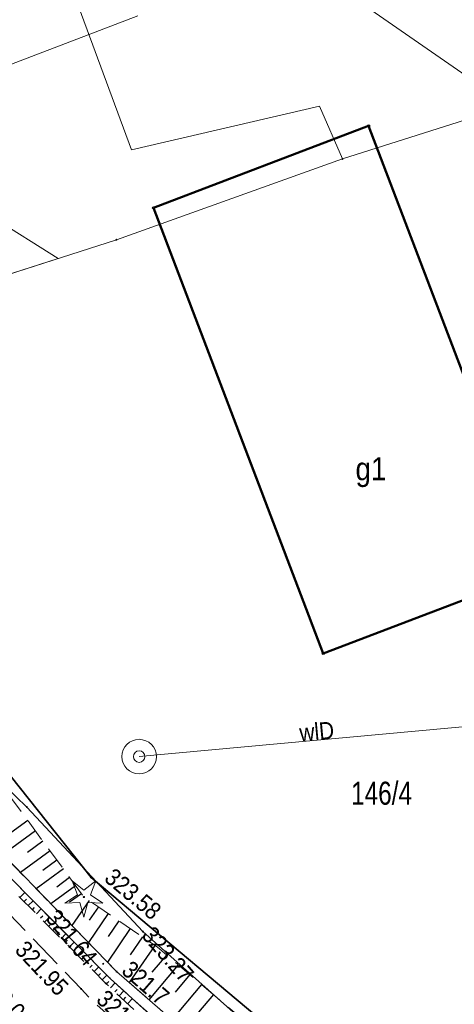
# Model space of a CAD drawing. Header units: metres. Extents: x 7423100 to 7431699, y 5527887 to 5533362.
# Tile 69 of 114: x 7428506 to 7428525, y 5529764 to 5529807. Entities that reach past the tile are written whole.
import ezdxf
from ezdxf.enums import TextEntityAlignment as Align

# ---------------------------------------------------------------- set-up
doc = ezdxf.new("R2010")
doc.units = ezdxf.units.M
doc.header["$MEASUREMENT"] = 0
for name, pattern in [('1.0_0.5', [1.5, 1, -0.5]), ('1.5_0.5', [2, 1.5, -0.5]), ('219-500', [0])]:
    doc.linetypes.add(name, pattern=pattern)
doc.layers.get('0').update_dxf_attribs({"color": 2, "linetype": 'CONTINUOUS', "lineweight": 5})
for name, color, linetype in [('000 Inne (niezydentyfikowane)', 7, 'CONTINUOUS'), ('203-punkt graniczny', 7, 'CONTINUOUS'), ('211-numer działki ewidencyjnej', 7, 'CONTINUOUS'), ('217-kontur klasyfikacyjny', 7, 'CONTINUOUS'), ('218-kontur użytku gruntowego', 7, 'CONTINUOUS'), ('219-działka ewidencyjna', 7, 'CONTINUOUS'), ('312-budynek ewidencyjny', 7, 'CONTINUOUS'), ('312-oznaczenie budynku ewidencyjnego-Atr117', 7, 'CONTINUOUS'), ('drzewo iglaste', 7, 'CONTINUOUS'), ('jezdnia', 7, 'CONTINUOUS'), ('ogrodzenie trwałe', 7, 'CONTINUOUS'), ('pikieta naturalna', 7, 'CONTINUOUS'), ('pikieta naturalna-Atr2', 7, 'CONTINUOUS'), ('pikieta sztuczna', 7, 'CONTINUOUS'), ('pikieta sztuczna-Atr2', 7, 'CONTINUOUS'), ('przewód wodociągowy', 7, 'CONTINUOUS'), ('przewód wodociągowy-Atr1', 7, 'CONTINUOUS'), ('Punkt budynku', 7, 'CONTINUOUS'), ('rów przydrożny (poligon)', 7, 'CONTINUOUS'), ('skarpa nieumocniona', 7, 'CONTINUOUS'), ('studnia zwykła', 7, 'CONTINUOUS')]:
    doc.layers.add(name, color=color, linetype=linetype)
doc.styles.get("Standard").update_dxf_attribs({"font": 'Working1250.shx', "width": 0.75})
doc.linetypes.add('902-500', pattern='A,3.75,0,[1,ksztalty.shx,S=0.5,R=0,X=0,Y=0],3.75', length=7.5)

# ---------------------------------------------------------------- blocks, each defined once
blk = doc.blocks.new('PUNKTBUD')
at = {"color": 0}
blk.add_circle((0, 0), 0.045, dxfattribs=at)
blk = doc.blocks.new('203')
at = {"linetype": 'Continuous', "lineweight": 0}
h = blk.add_hatch(color=0, dxfattribs=at)
edge = h.paths.add_edge_path()
edge.add_arc((0, 0), 0.045, 0, 360)
blk = doc.blocks.new('OP011')
at = {"linetype": 'Continuous', "lineweight": 13}
h = blk.add_hatch(color=0, dxfattribs=at)
edge = h.paths.add_edge_path()
edge.add_arc((0, 0), 0.05, 0, 360)
at = {"color": 0, "linetype": 'Continuous', "lineweight": 13}
for p, q in [((-0.283, 0.093), (-0.512, 0.706)), ((-0.512, 0.706), (0, 0.299)), ((0, 0.299), (0.512, 0.706)), ((0.512, 0.706), (0.283, 0.093)), ((-0.828, -0.268), (-0.283, 0.093)), ((0.283, 0.093), (0.828, -0.268)), ((-0.175, -0.24), (-0.828, -0.268)), ((0, -0.87), (-0.175, -0.24)), ((0.175, -0.24), (0, -0.87)), ((0.828, -0.268), (0.175, -0.24))]:
    blk.add_line(p, q, dxfattribs=at)
blk = doc.blocks.new('PW01')
at = {"linetype": 'Continuous', "lineweight": 13}
h = blk.add_hatch(color=0, dxfattribs=at)
edge = h.paths.add_edge_path()
edge.add_arc((0, 0), 0.045, 0, 360)
blk = doc.blocks.new('US13')
at = {"color": 0, "linetype": 'Continuous', "lineweight": 13}
for radius in [0.75, 0.25]:
    blk.add_circle((0, 0), radius, dxfattribs=at)

msp = doc.modelspace()

# ---------------------------------------------------------------- linework, layer by layer
at = {"layer": '000 Inne (niezydentyfikowane)', "color": 7, "linetype": 'Continuous', "lineweight": 25, "flags": 128}
for points in [[(7428506.19, 5529772.14), (7428505.45, 5529771.6)], [(7428506.52, 5529771.68), (7428505.12, 5529770.65)], [(7428507.16, 5529770.82), (7428505.87, 5529769.87)], [(7428506.85, 5529771.24), (7428506.18, 5529770.75)], [(7428507.45, 5529770.41), (7428506.84, 5529769.96)], [(7428507.74, 5529770.03), (7428506.56, 5529769.16)], [(7428508.01, 5529769.66), (7428507.45, 5529769.24)], [(7428508.27, 5529769.3), (7428507.19, 5529768.51)], [(7428505.85, 5529768.79), (7428506.06, 5529769.01)], [(7428506.03, 5529768.61), (7428506.14, 5529768.72)], [(7428508.53, 5529768.95), (7428508.01, 5529768.58)], [(7428506.21, 5529768.44), (7428506.42, 5529768.65)], [(7428506.39, 5529768.26), (7428506.49, 5529768.36)], [(7428506.57, 5529768.08), (7428506.78, 5529768.29)], [(7428508.86, 5529768.66), (7428508.11, 5529767.57)], [(7428509.26, 5529768.38), (7428508.86, 5529767.8)], [(7428506.75, 5529767.9), (7428506.85, 5529768)], [(7428506.92, 5529767.72), (7428507.13, 5529767.93)], [(7428509.69, 5529768.09), (7428508.83, 5529766.83)], [(7428507.1, 5529767.54), (7428507.21, 5529767.65)], [(7428507.28, 5529767.36), (7428507.49, 5529767.57)], [(7428510.64, 5529767.44), (7428509.65, 5529765.98)], [(7428510.15, 5529767.77), (7428509.69, 5529767.1)], [(7428507.46, 5529767.18), (7428507.56, 5529767.29)], [(7428507.64, 5529767), (7428507.85, 5529767.21)], [(7428511.17, 5529767.08), (7428510.64, 5529766.3)], [(7428507.82, 5529766.82), (7428507.92, 5529766.93)], [(7428508, 5529766.65), (7428508.2, 5529766.85)], [(7428508.18, 5529766.47), (7428508.28, 5529766.57)], [(7428511.71, 5529766.71), (7428510.6, 5529765.09)], [(7428508.35, 5529766.29), (7428508.56, 5529766.49)], [(7428508.53, 5529766.11), (7428508.64, 5529766.21)], [(7428508.71, 5529765.93), (7428508.92, 5529766.14)], [(7428512.22, 5529766.29), (7428511.58, 5529765.54)], [(7428508.89, 5529765.75), (7428508.99, 5529765.85)], [(7428509.07, 5529765.57), (7428509.28, 5529765.78)], [(7428512.72, 5529765.87), (7428511.45, 5529764.35)], [(7428509.25, 5529765.39), (7428509.35, 5529765.49)], [(7428509.43, 5529765.21), (7428509.63, 5529765.42)], [(7428513.23, 5529765.44), (7428512.59, 5529764.68)], [(7428509.61, 5529765.04), (7428509.71, 5529765.14)], [(7428509.79, 5529764.86), (7428509.99, 5529765.08)], [(7428513.74, 5529765.01), (7428512.45, 5529763.48)], [(7428509.98, 5529764.69), (7428510.08, 5529764.8)], [(7428510.16, 5529764.52), (7428510.37, 5529764.74)], [(7428510.35, 5529764.35), (7428510.45, 5529764.46)], [(7428510.53, 5529764.17), (7428510.74, 5529764.4)], [(7428514.26, 5529764.57), (7428513.61, 5529763.81)]]:
    msp.add_lwpolyline(points, dxfattribs=at)
at = {"layer": '217-kontur klasyfikacyjny', "color": 92, "linetype": 'Continuous', "lineweight": 18, "flags": 128}
for points in [[(7428499.92, 5529778.73), (7428506.15, 5529772.72)], [(7428506.15, 5529772.72), (7428511.19, 5529767.31)], [(7428511.19, 5529767.31), (7428522.14, 5529757.54)]]:
    msp.add_lwpolyline(points, dxfattribs=at)
at = {"layer": '218-kontur użytku gruntowego', "color": 3, "linetype": 'Continuous', "lineweight": 18, "flags": 128}
for points in [[(7428510.7, 5529801.26), (7428505.96, 5529814.09)], [(7428505.96, 5529814.09), (7428510.7, 5529801.26)], [(7428541.15, 5529807.62), (7428519.86, 5529800.87)], [(7428519.86, 5529800.87), (7428541.15, 5529807.62)], [(7428518.86, 5529803.16), (7428510.7, 5529801.26)], [(7428510.7, 5529801.26), (7428518.86, 5529803.16)], [(7428519.86, 5529800.87), (7428518.86, 5529803.16)], [(7428518.86, 5529803.16), (7428519.86, 5529800.87)], [(7428498.94, 5529801.93), (7428507.51, 5529796.55)], [(7428507.51, 5529796.55), (7428498.94, 5529801.93)], [(7428507.51, 5529796.55), (7428491.13, 5529791.29)], [(7428491.13, 5529791.29), (7428507.51, 5529796.55)], [(7428499.92, 5529778.73), (7428506.15, 5529772.72)], [(7428506.15, 5529772.72), (7428499.92, 5529778.73)], [(7428506.15, 5529772.72), (7428511.19, 5529767.31)], [(7428511.19, 5529767.31), (7428506.15, 5529772.72)], [(7428511.19, 5529767.31), (7428522.14, 5529757.54)], [(7428522.14, 5529757.54), (7428511.19, 5529767.31)]]:
    msp.add_lwpolyline(points, dxfattribs=at)
at = {"layer": '219-działka ewidencyjna', "color": 7, "linetype": '219-500', "lineweight": 18, "flags": 128}
for points in [[(7428541.15, 5529807.62), (7428519.86, 5529800.87)], [(7428519.86, 5529800.87), (7428510.04, 5529797.36)], [(7428491.13, 5529791.29), (7428510.04, 5529797.36)], [(7428499.92, 5529778.73), (7428506.15, 5529772.72)], [(7428506.15, 5529772.72), (7428511.19, 5529767.31)], [(7428511.19, 5529767.31), (7428522.14, 5529757.54)]]:
    msp.add_lwpolyline(points, dxfattribs=at)
at = {"layer": '312-budynek ewidencyjny', "color": 7, "linetype": 'Continuous', "lineweight": 50, "flags": 128}
for points in [[(7428511.65, 5529798.74), (7428521, 5529802.3)], [(7428521, 5529802.3), (7428528.38, 5529782.95)], [(7428519.03, 5529779.39), (7428511.65, 5529798.74)], [(7428528.38, 5529782.95), (7428519.03, 5529779.39)]]:
    msp.add_lwpolyline(points, dxfattribs=at)
at = {"layer": 'jezdnia', "color": 7, "linetype": '1.5_0.5', "lineweight": 18, "flags": 128}
msp.add_lwpolyline([(7428221.83, 5529859.06), (7428239.01, 5529858.99), (7428253.99, 5529859.72), (7428265.5, 5529861.38), (7428277.07, 5529864.16), (7428290.89, 5529868.45), (7428293.04, 5529869.14), (7428301.52, 5529872.2), (7428305.2, 5529873.39), (7428319.44, 5529878.5), (7428323.86, 5529880.14), (7428324.34, 5529880.3), (7428330.88, 5529882.74), (7428336.72, 5529884.92), (7428348.06, 5529889.26), (7428353.21, 5529891.27), (7428358.72, 5529893.44), (7428359.2, 5529893.62), (7428361.94, 5529894.59), (7428364.19, 5529895.48), (7428367.64, 5529896.72), (7428367.76, 5529896.77), (7428369.58, 5529897.36), (7428371.59, 5529897.9), (7428373.73, 5529898.2), (7428374.85, 5529898.28), (7428379.02, 5529898.38), (7428384.43, 5529897.17), (7428385.91, 5529896.51), (7428388.14, 5529895.35), (7428393.51, 5529891.28), (7428396.88, 5529888.25), (7428397.86, 5529887.39), (7428401.43, 5529883.89), (7428407.74, 5529877.22), (7428418.24, 5529866.24), (7428419.85, 5529864.67), (7428434.95, 5529848.69), (7428441.23, 5529841.92), (7428448.8, 5529833.69), (7428450.49, 5529831.91), (7428453.64, 5529828.57), (7428454.65, 5529827.58), (7428459.37, 5529822.34), (7428460.98, 5529820.46), (7428466.65, 5529813.7), (7428470.5, 5529808.88), (7428472.55, 5529806.11), (7428477.96, 5529798.88), (7428482.92, 5529791.15), (7428490.64, 5529780.36), (7428494.03, 5529775.87), (7428495.95, 5529773.69), (7428496.57, 5529772.97), (7428506.18, 5529762.68), (7428508.88, 5529760.02), (7428509.44, 5529759.49), (7428516.17, 5529753.72), (7428517.86, 5529756.43), (7428508.93, 5529764.36), (7428508.51, 5529764.82), (7428501.24, 5529772.39), (7428498.58, 5529775.4), (7428493.99, 5529780.96), (7428492.62, 5529782.91), (7428488.13, 5529789.16), (7428484.36, 5529794.99), (7428480.77, 5529800.33), (7428477.81, 5529804.71), (7428476.28, 5529806.55), (7428472.92, 5529810.96), (7428466.26, 5529819.2), (7428463.25, 5529822.65), (7428457.48, 5529829.22), (7428457.05, 5529829.55), (7428452.08, 5529834.78), (7428451.46, 5529835.46), (7428443.33, 5529844.29), (7428436.82, 5529851.12), (7428422, 5529867), (7428420.84, 5529868.25), (7428409.85, 5529879.75), (7428403.88, 5529885.97), (7428400, 5529889.93), (7428396.76, 5529892.82), (7428389.77, 5529898.14), (7428386.69, 5529899.7), (7428385.47, 5529900.18), (7428382.32, 5529901.02), (7428379.16, 5529901.53), (7428374.97, 5529901.48), (7428372.62, 5529901.33), (7428366.07, 5529899.61), (7428362.9, 5529898.41), (7428358.21, 5529896.52), (7428351.07, 5529893.84), (7428338.83, 5529889.13), (7428334.61, 5529887.52), (7428329.48, 5529885.6), (7428320.54, 5529882.15), (7428318.17, 5529881.45), (7428299.73, 5529874.9), (7428291.96, 5529872.07), (7428289.64, 5529871.33), (7428276.2, 5529867.26), (7428264.83, 5529864.54), (7428254.09, 5529862.97), (7428238.54, 5529862.2), (7428222.08, 5529862.32)], close=True, dxfattribs=at)
at = {"layer": 'ogrodzenie trwałe', "color": 7, "linetype": '902-500', "lineweight": 35, "flags": 128}
msp.add_lwpolyline([(7428520.82, 5529759.69), (7428508.94, 5529769.66), (7428504.3, 5529775.5), (7428501.4, 5529778.66), (7428497.56, 5529783.94), (7428496.53, 5529785.4)], dxfattribs=at)
at = {"layer": 'przewód wodociągowy', "color": 5, "linetype": 'Continuous', "lineweight": 18, "flags": 128}
for points in [[(7428510.97, 5529807.09), (7428489.64, 5529798.93), (7428470.66, 5529825.32)], [(7428463.33, 5529689.8), (7428462.27, 5529698.28), (7428464.95, 5529699.18), (7428478.58, 5529702.72), (7428486.48, 5529706.15), (7428489.15, 5529707.23), (7428513.58, 5529716.21), (7428515.15, 5529716.84), (7428520.47, 5529718.81), (7428540.69, 5529728.95), (7428547.73, 5529735.04), (7428548.93, 5529738.18), (7428546.39, 5529741.96), (7428544.98, 5529744.06), (7428539.39, 5529752.37), (7428539.01, 5529754.97), (7428556.37, 5529762.42), (7428548.02, 5529788.21), (7428540.04, 5529794.81), (7428538.21, 5529796.23), (7428529.76, 5529801.35), (7428519.03, 5529808.8)], [(7428511.03, 5529774.91), (7428529.18, 5529776.58)]]:
    msp.add_lwpolyline(points, dxfattribs=at)
at = {"layer": 'rów przydrożny (poligon)', "color": 7, "linetype": 'Continuous', "lineweight": 18, "flags": 128}
msp.add_lwpolyline([(7428489.69, 5529790.22), (7428493.59, 5529783.8), (7428495.17, 5529781.88), (7428502.05, 5529773.04), (7428509.79, 5529765.26), (7428518.52, 5529757.34), (7428518.86, 5529757.9), (7428510.05, 5529765.57), (7428502.46, 5529773.39), (7428498.59, 5529778.32), (7428495.71, 5529782.31), (7428494.22, 5529784.23), (7428486.58, 5529796.26), (7428485.99, 5529795.87)], close=True, dxfattribs=at)
at = {"layer": 'skarpa nieumocniona', "color": 7, "linetype": '1.0_0.5', "lineweight": 18, "flags": 128}
for points in [[(7428487.06, 5529800.19), (7428486.8, 5529796.46), (7428486.58, 5529796.26), (7428494.22, 5529784.23), (7428495.71, 5529782.31), (7428498.59, 5529778.32), (7428502.46, 5529773.39), (7428510.05, 5529765.57), (7428518.86, 5529757.9), (7428520.52, 5529759.28), (7428511.81, 5529766.64), (7428508.63, 5529768.81), (7428504.03, 5529775.08), (7428498.02, 5529781.61), (7428497.09, 5529783.34), (7428496.53, 5529785.4), (7428492.39, 5529791.64)], [(7428487.06, 5529800.19), (7428486.8, 5529796.46), (7428486.58, 5529796.26), (7428494.22, 5529784.23), (7428495.71, 5529782.31), (7428498.59, 5529778.32), (7428502.46, 5529773.39), (7428510.05, 5529765.57), (7428518.86, 5529757.9), (7428520.52, 5529759.28), (7428511.81, 5529766.64), (7428508.63, 5529768.81), (7428504.03, 5529775.08), (7428498.02, 5529781.61), (7428497.09, 5529783.34), (7428496.53, 5529785.4), (7428492.39, 5529791.64)], [(7428488.93, 5529789.81), (7428493.23, 5529783.41), (7428494.49, 5529781.39), (7428501.79, 5529772.86), (7428509.58, 5529765.06), (7428518.27, 5529756.97), (7428518.52, 5529757.34), (7428509.79, 5529765.26), (7428502.05, 5529773.04), (7428495.17, 5529781.88), (7428493.59, 5529783.8), (7428489.69, 5529790.22), (7428485.99, 5529795.87), (7428485.5, 5529795.7)], [(7428488.93, 5529789.81), (7428493.23, 5529783.41), (7428494.49, 5529781.39), (7428501.79, 5529772.86), (7428509.58, 5529765.06), (7428518.27, 5529756.97), (7428518.52, 5529757.34), (7428509.79, 5529765.26), (7428502.05, 5529773.04), (7428495.17, 5529781.88), (7428493.59, 5529783.8), (7428489.69, 5529790.22), (7428485.99, 5529795.87), (7428485.5, 5529795.7)]]:
    msp.add_lwpolyline(points, close=True, dxfattribs=at)

# ---------------------------------------------------------------- block references
at = {"layer": '203-punkt graniczny', "color": 7, "linetype": 'Continuous', "lineweight": 18}
for p in [(7428519.86, 5529800.87), (7428510.04, 5529797.36), (7428506.15, 5529772.72), (7428511.19, 5529767.31)]:
    msp.add_blockref('203', p, dxfattribs=at)
at = {"layer": 'drzewo iglaste', "color": 94, "linetype": 'Continuous', "lineweight": 18}
msp.add_blockref('OP011', (7428508.63, 5529768.81), dxfattribs=at)
at = {"layer": 'pikieta naturalna', "color": 7, "linetype": 'Continuous', "lineweight": 13}
for p in [(7428510.05, 5529765.57), (7428509.58, 5529765.06)]:
    msp.add_blockref('PW01', p, dxfattribs=at)
at = {"layer": 'pikieta sztuczna', "color": 7, "linetype": 'Continuous', "lineweight": 13}
for p in [(7428508.94, 5529769.66), (7428511.48, 5529766.72), (7428509.47, 5529765.91), (7428508.51, 5529764.82)]:
    msp.add_blockref('PW01', p, dxfattribs=at)
at = {"layer": 'Punkt budynku', "color": 5, "linetype": 'Continuous', "lineweight": 18}
for p in [(7428521, 5529802.3), (7428511.65, 5529798.74), (7428519.03, 5529779.39)]:
    msp.add_blockref('PUNKTBUD', p, dxfattribs=at)
at = {"layer": 'studnia zwykła', "color": 5, "linetype": 'Continuous', "lineweight": 18}
msp.add_blockref('US13', (7428511.03, 5529774.91), dxfattribs=at)

# ---------------------------------------------------------------- texts
at = {"layer": '211-numer działki ewidencyjnej', "color": 7, "linetype": 'Continuous', "lineweight": 18, "width": 0.79}
msp.add_text('146/4', height=1, dxfattribs=at).set_placement((7428520.24, 5529772.82))
at = {"layer": '312-oznaczenie budynku ewidencyjnego-Atr117', "color": 7, "width": 0.9}
msp.add_text('g1', height=1, dxfattribs=at).set_placement((7428521.1, 5529787.41), align=Align.MIDDLE_CENTER)
at = {"layer": 'pikieta naturalna-Atr2', "color": 7, "width": 0.9}
for s, rotation, p in [('321.7', 318.957, (7428510.71, 5529766.1)), ('321.8', 317.047, (7428509.63, 5529764.84))]:
    msp.add_text(s, height=0.75, rotation=rotation, dxfattribs=at).set_placement(p, align=Align.TOP_LEFT)
at = {"layer": 'pikieta sztuczna-Atr2', "color": 7, "width": 0.9}
msp.add_text('323.58', height=0.75, rotation=319.995, dxfattribs=at).set_placement((7428509.95, 5529770.12), align=Align.TOP_LEFT)
for s, rotation, p in [('321.64', 309.775, (7428506.93, 5529767.87)), ('323.27', 310.634, (7428511.1, 5529767.12)), ('321.95', 313.184, (7428505.59, 5529766.47)), ('322.04', 312.552, (7428504.07, 5529765.07))]:
    msp.add_text(s, height=0.75, rotation=rotation, dxfattribs=at).set_placement(p)
at = {"layer": 'przewód wodociągowy-Atr1', "color": 5, "width": 0.9}
msp.add_text('wlD', height=0.75, rotation=5.194, dxfattribs=at).set_placement((7428518.03, 5529775.56))

doc.saveas('drawing.dxf')
